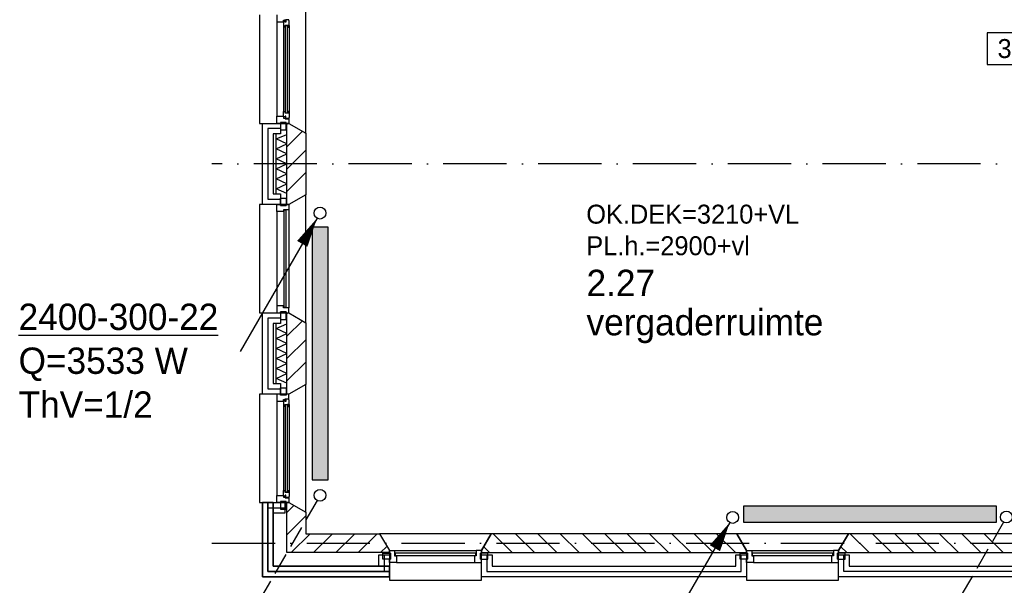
# Model space of a CAD drawing. Extents: x -1448 to 118900, y -195097 to 442500.
# Tile 59 of 103: x 63840 to 73186, y 372172 to 377542. Entities that reach past the tile are written whole.
import ezdxf
from ezdxf.enums import TextEntityAlignment as Align

# ---------------------------------------------------------------- set-up
doc = ezdxf.new("R2010")
doc.units = 0
doc.header["$LTSCALE"] = 100
doc.linetypes.add('DASHDOT', pattern=[9, 6, -1.5, 0, -1.5])
doc.layers.get('0').update_dxf_attribs({"linetype": 'CONTINUOUS'})
doc.layers.get('DEFPOINTS').update_dxf_attribs({"linetype": 'CONTINUOUS'})
for name, color, linetype in [('AL$7----_STRAMIEN', 1, 'DASHDOT'), ('AL21----_BUITENWAND', 4, 'CONTINUOUS'), ('AL21K---_ISOLATIE', 1, 'CONTINUOUS'), ('AL28----_KONSTRUKTIE', 3, 'CONTINUOUS'), ('AL31----_BUITENKOZ', 7, 'CONTINUOUS'), ('ALL-----_REFLIJNEN', 8, 'CONTINUOUS'), ('ALXA3---_VOLZWART', 14, 'CONTINUOUS'), ('ALXAB---_PREFABBETON', 1, 'CONTINUOUS'), ('BOUW', 8, 'CONTINUOUS'), ('WI561---', 1, 'CONTINUOUS'), ('WL561---', 4, 'CONTINUOUS'), ('WL561---_AANVOER', 4, 'CONTINUOUS'), ('WL561---_RETOUR', 4, 'CONTINUOUS'), ('WM570---', 1, 'CONTINUOUS')]:
    doc.layers.add(name, color=color, linetype=linetype)
doc.styles.add('BURO-018', font='BUROFONT.shx', dxfattribs={"height": 180})
doc.styles.add('BURO-025', font='BUROFONT.shx', dxfattribs={"height": 250})

# ---------------------------------------------------------------- blocks, each defined once
blk = doc.blocks.new('LDV4107')
at = {"color": 0, "linetype": 'CONTINUOUS'}
blk.add_line((-0.25, -0.433), (-6.75, -11.691), dxfattribs=at)
blk.add_lwpolyline([(-0.25, -0.433, 0, 1, 0), (-1.5, -2.598, 1, 1, 0)], format="xyseb", dxfattribs=at)
blk.add_circle((0, 0), 0.5, dxfattribs=at)
blk = doc.blocks.new('LDV2108')
at = {"color": 0, "linetype": 'CONTINUOUS'}
for p, q in [((-0.25, -0.433), (-1.187, -2.057)), ((-1.562, -2.706), (-2.5, -4.33)), ((-2.875, -4.98), (-3.812, -6.603)), ((-4.187, -7.253), (-5.125, -8.877)), ((-5.5, -9.526), (-6.437, -11.15))]:
    blk.add_line(p, q, dxfattribs=at)
blk.add_lwpolyline([(-6.75, -11.691, 0, 1, 0), (-5.5, -9.526, 1, 1, 0)], format="xyseb", dxfattribs=at)
blk.add_circle((0, 0), 0.5, dxfattribs=at)
blk = doc.blocks.new('LU-ORND')
at = {"color": 0, "linetype": 'CONTINUOUS'}
for p, q in [((-3, 1.5), (-3, -1.5)), ((3, 1.5), (-3, 1.5)), ((3, -1.5), (3, 1.5)), ((-3, -1.5), (3, -1.5))]:
    blk.add_line(p, q, dxfattribs=at)
blk = doc.blocks.new('2322401')
at = {"color": 0, "linetype": 'CONTINUOUS'}
for p, q in [((-0.5, 0.5, 1), (-0.5, 0.5)), ((-0.5, 0.5, 1), (-0.5, -0.5, 1)), ((0.5, 0.5, 1), (-0.5, 0.5, 1)), ((0.5, 0.5), (-0.5, 0.5)), ((-0.5, 0.5), (-0.5, -0.5)), ((0.5, 0.5, 1), (0.5, 0.5)), ((0.5, -0.5, 1), (0.5, 0.5, 1)), ((0.5, -0.5), (0.5, 0.5)), ((-0.5, -0.5, 1), (-0.5, -0.5)), ((-0.5, -0.5, 1), (0.5, -0.5, 1)), ((-0.5, -0.5), (0.5, -0.5)), ((0.5, -0.5, 1), (0.5, -0.5))]:
    blk.add_line(p, q, dxfattribs=at)
blk = doc.blocks.new('CVHATCH1')
at = {"color": 0, "linetype": 'CONTINUOUS'}
blk.add_solid([(-0.5, -0.5), (0.5, -0.5), (-0.5, 0.5), (0.5, 0.5)], dxfattribs=at)
blk = doc.blocks.new('CVRINFO2')
at = {"color": 0, "linetype": 'CONTINUOUS', "style": 'BURO-025'}
for tag, p in [('CV_TEXT125', (0, 0)), ('CV_TEXT225', (0, -4.167)), ('CV_TEXT325', (0, -8.333)), ('CV_TEXT425', (0, -12.5))]:
    blk.add_attdef(tag, p, '', height=2.5, dxfattribs=at)

msp = doc.modelspace()

# ---------------------------------------------------------------- linework, layer by layer
at = {"layer": 'AL$7----_STRAMIEN', "color": 1}
for p, q in [((83762.6, 376172.7), (65664.7, 376172.7)), ((65664.7, 372572.7), (83762.6, 372572.7))]:
    msp.add_line(p, q, dxfattribs=at)
at = {"layer": 'AL21----_BUITENWAND', "color": 8}
for p, q in [((66145.4, 375787.7), (66145.4, 376557.7)), ((66145.4, 376557.7), (66314.4, 376557.7)), ((66314.4, 376557.7), (66314.4, 376457.7)), ((66314.4, 376457.7), (66245.4, 376457.7)), ((66245.4, 376457.7), (66245.4, 375887.7)), ((66245.4, 375887.7), (66314.4, 375887.7)), ((66314.4, 375887.7), (66314.4, 375787.7)), ((66314.4, 375787.7), (66145.4, 375787.7)), ((66145.4, 373987.7), (66145.4, 374757.7)), ((66145.4, 374757.7), (66314.4, 374757.7)), ((66314.4, 374757.7), (66314.4, 374657.7)), ((66314.4, 374657.7), (66245.4, 374657.7)), ((66245.4, 374657.7), (66245.4, 374087.7)), ((66245.4, 374087.7), (66314.4, 374087.7)), ((66314.4, 374087.7), (66314.4, 373987.7)), ((66314.4, 373987.7), (66145.4, 373987.7)), ((66145.4, 372252.7), (66145.4, 372957.7)), ((66145.4, 372957.7), (66355.4, 372957.7)), ((66145.4, 372252.7), (66145.4, 372957.7)), ((66145.4, 372957.7), (66245.4, 372957.7)), ((66145.4, 372957.7), (66145.4, 372252.7)), ((66245.4, 372957.7), (66145.4, 372957.7)), ((66245.4, 372957.7), (66245.4, 372352.7)), ((66245.4, 372352.7), (66245.4, 372957.7)), ((66355.4, 372957.7), (66355.4, 372857.7)), ((66355.4, 372857.7), (66245.4, 372857.7)), ((66245.4, 372857.7), (66245.4, 372352.7)), ((67248.4, 372352.7), (67248.4, 372462.7)), ((67248.4, 372462.7), (67348.4, 372462.7)), ((67348.4, 372462.7), (67348.4, 372252.7)), ((68223.4, 372252.7), (68223.4, 372462.7)), ((68223.4, 372462.7), (68323.4, 372462.7)), ((68323.4, 372462.7), (68323.4, 372352.7)), ((70638.4, 372352.7), (70638.4, 372462.7)), ((70638.4, 372462.7), (70738.4, 372462.7)), ((70738.4, 372462.7), (70738.4, 372252.7)), ((71613.4, 372252.7), (71613.4, 372462.7)), ((71613.4, 372462.7), (71713.4, 372462.7)), ((71713.4, 372462.7), (71713.4, 372352.7)), ((66245.4, 372352.7), (67248.4, 372352.7)), ((66245.4, 372352.7), (67348.4, 372352.7)), ((67348.4, 372352.7), (66245.4, 372352.7)), ((67348.4, 372352.7), (67348.4, 372252.7)), ((67348.4, 372252.7), (67348.4, 372352.7)), ((68323.4, 372352.7), (70638.4, 372352.7)), ((71713.4, 372352.7), (74028.4, 372352.7)), ((67348.4, 372252.7), (66145.4, 372252.7)), ((67348.4, 372252.7), (66145.4, 372252.7)), ((66145.4, 372252.7), (67348.4, 372252.7)), ((70738.4, 372252.7), (68223.4, 372252.7)), ((74128.4, 372252.7), (71613.4, 372252.7))]:
    msp.add_line(p, q, dxfattribs=at)
at = {"layer": 'AL21K---_ISOLATIE', "color": 8, "linetype": 'CONTINUOUS'}
for p, q in [((66275.4, 375887.7), (66275.4, 376457.7)), ((66275.4, 376410.2), (66375.4, 376453.5)), ((66375.4, 376362.7), (66275.4, 376410.2)), ((66375.4, 375887.7), (66375.4, 376457.7)), ((66275.4, 376315.2), (66375.4, 376362.7)), ((66375.4, 376267.7), (66275.4, 376315.2)), ((66275.4, 376220.2), (66375.4, 376267.7)), ((66375.4, 376172.7), (66275.4, 376220.2)), ((66275.4, 376125.2), (66375.4, 376172.7)), ((66375.4, 376077.7), (66275.4, 376125.2)), ((66275.4, 376030.2), (66375.4, 376077.7)), ((66375.4, 375982.7), (66275.4, 376030.2)), ((66275.4, 375935.2), (66375.4, 375982.7)), ((66375.4, 375891.9), (66275.4, 375935.2)), ((66275.4, 374087.7), (66275.4, 374657.7)), ((66275.4, 374610.2), (66375.4, 374653.5)), ((66375.4, 374562.7), (66275.4, 374610.2)), ((66375.4, 374087.7), (66375.4, 374657.7)), ((66275.4, 374515.2), (66375.4, 374562.7)), ((66375.4, 374467.7), (66275.4, 374515.2)), ((66275.4, 374420.2), (66375.4, 374467.7)), ((66375.4, 374372.7), (66275.4, 374420.2)), ((66275.4, 374325.2), (66375.4, 374372.7)), ((66375.4, 374277.7), (66275.4, 374325.2)), ((66275.4, 374230.2), (66375.4, 374277.7)), ((66375.4, 374182.7), (66275.4, 374230.2)), ((66275.4, 374135.2), (66375.4, 374182.7)), ((66375.4, 374091.9), (66275.4, 374135.2))]:
    msp.add_line(p, q, dxfattribs=at)
at = {"layer": 'AL28----_KONSTRUKTIE', "color": 8}
for p, q in [((66375.4, 376557.7), (66395.4, 376557.7)), ((66375.4, 375787.7), (66375.4, 376557.7)), ((66395.4, 376557.7), (66555.4, 376465.4)), ((66555.4, 376465.4), (66555.4, 375880.1)), ((66555.4, 375880.1), (66395.4, 375787.7)), ((66395.4, 375787.7), (66375.4, 375787.7)), ((66375.4, 374757.7), (66395.4, 374757.7)), ((66375.4, 373987.7), (66375.4, 374757.7)), ((66395.4, 374757.7), (66555.4, 374665.4)), ((66555.4, 374665.4), (66555.4, 374080.1)), ((66555.4, 374080.1), (66395.4, 373987.7)), ((66395.4, 373987.7), (66375.4, 373987.7)), ((68315.8, 372662.7), (68223.4, 372502.7)), ((70646, 372662.7), (68315.8, 372662.7)), ((70738.4, 372502.7), (70646, 372662.7)), ((71705.8, 372662.7), (71613.4, 372502.7)), ((74035.5, 372662.7), (71705.8, 372662.7)), ((68223.4, 372502.7), (68223.4, 372482.7)), ((68223.4, 372482.7), (70738.4, 372482.7)), ((70738.4, 372482.7), (70738.4, 372502.7)), ((71613.4, 372502.7), (71613.4, 372482.7)), ((71613.4, 372482.7), (74127.9, 372482.7))]:
    msp.add_line(p, q, dxfattribs=at)
at = {"layer": 'AL28----_KONSTRUKTIE', "color": 8, "linetype": 'CONTINUOUS'}
for p, q in [((66375.4, 372957.7), (66395.4, 372957.7)), ((66375.4, 372482.7), (66375.4, 372957.7)), ((66395.4, 372957.7), (66555.4, 372865.4)), ((66555.4, 372865.4), (66555.4, 372662.7)), ((66555.4, 372662.7), (67256, 372662.7)), ((67256, 372662.7), (67348.4, 372502.7)), ((67348.4, 372482.7), (66375.4, 372482.7)), ((67348.4, 372502.7), (67348.4, 372482.7))]:
    msp.add_line(p, q, dxfattribs=at)
at = {"layer": 'AL31----_BUITENKOZ', "color": 8}
for p, q in [((66555.4, 376465.4), (66555.4, 377680.1)), ((66115.4, 377587.7), (66115.4, 376557.7)), ((66281.4, 377587.7), (66281.4, 377520.7)), ((66281.4, 377520.7), (66281.4, 376624.7)), ((66281.4, 377520.7), (66344.4, 377520.7)), ((66344.4, 377520.7), (66344.4, 377537.7)), ((66344.4, 377537.7), (66359.4, 377537.7)), ((66359.4, 377526), (66344.4, 377526)), ((66344.4, 377526), (66344.4, 377520.7)), ((66344.4, 377520.7), (66344.4, 377473.6)), ((66359.4, 377537.7), (66359.4, 377543.7)), ((66359.4, 377518), (66359.4, 377526)), ((66364.4, 377518), (66359.4, 377518)), ((66394.1, 377540.5), (66364.4, 377540.5)), ((66364.4, 377540.5), (66364.4, 377518)), ((66394.1, 377533.5), (66394.1, 377540.5)), ((66398.4, 377531), (66394.1, 377533.5)), ((66398.4, 377488.5), (66398.4, 377531)), ((66344.4, 377473.6), (66344.4, 376671.9)), ((66344.4, 377473.6), (66357.4, 377471.5)), ((66357.4, 377471.5), (66357.4, 377488.5)), ((66357.4, 377488.5), (66398.4, 377488.5)), ((66396.1, 377488.5), (66382.6, 377488.5)), ((66382.6, 377488.5), (66382.6, 377471.5)), ((66382.6, 377471.5), (66396.1, 377471.5)), ((66396.1, 377471.5), (66396.1, 377488.5)), ((66398.4, 377488.5), (66398.4, 376656.9)), ((66344.4, 376671.9), (66357.4, 376673.9)), ((66344.4, 376624.7), (66344.4, 376671.9)), ((66357.4, 376673.9), (66357.4, 376656.9)), ((66357.4, 376656.9), (66398.4, 376656.9)), ((66382.6, 376656.9), (66382.6, 376673.9)), ((66382.6, 376673.9), (66396.1, 376673.9)), ((66396.1, 376656.9), (66382.6, 376656.9)), ((66396.1, 376673.9), (66396.1, 376656.9)), ((66398.4, 376656.9), (66398.4, 376614.4)), ((66281.4, 376557.7), (66281.4, 376624.7)), ((66281.4, 376624.7), (66344.4, 376624.7)), ((66370.4, 376567.7), (66314.4, 376567.7)), ((66314.4, 376567.7), (66314.4, 376557.7)), ((66370.4, 376567.7), (66314.4, 376567.7)), ((66314.4, 376567.7), (66314.4, 376496.7)), ((66344.4, 376619.4), (66344.4, 376624.7)), ((66344.4, 376624.7), (66344.4, 376607.7)), ((66359.4, 376619.4), (66344.4, 376619.4)), ((66344.4, 376607.7), (66359.4, 376607.7)), ((66364.4, 376627.4), (66359.4, 376627.4)), ((66359.4, 376627.4), (66359.4, 376619.4)), ((66359.4, 376607.7), (66359.4, 376601.7)), ((66359.4, 376601.7), (66395.4, 376601.7)), ((66364.4, 376604.9), (66364.4, 376627.4)), ((66394.1, 376604.9), (66364.4, 376604.9)), ((66370.4, 376557.7), (66370.4, 376567.7)), ((66370.4, 376496.7), (66370.4, 376567.7)), ((66398.4, 376614.4), (66394.1, 376612)), ((66394.1, 376612), (66394.1, 376604.9)), ((66395.4, 376601.7), (66395.4, 376557.7)), ((66115.4, 376557.7), (66395.4, 376557.7)), ((66314.4, 376557.7), (66281.4, 376557.7)), ((66314.4, 376496.7), (66370.4, 376496.7)), ((66395.4, 376557.7), (66370.4, 376557.7)), ((66395.4, 376557.7), (66555.4, 376465.4)), ((66314.4, 375777.7), (66314.4, 375848.7)), ((66314.4, 375848.7), (66370.4, 375848.7)), ((66370.4, 375848.7), (66370.4, 375777.7)), ((66555.4, 375880.1), (66395.4, 375787.7)), ((66555.4, 374665.4), (66555.4, 375880.1)), ((66395.4, 375787.7), (66115.4, 375787.7)), ((66115.4, 375787.7), (66115.4, 374757.7)), ((66281.4, 375720.7), (66281.4, 374824.7)), ((66370.4, 375777.7), (66314.4, 375777.7)), ((66395.4, 375737.7), (66395.4, 374807.7)), ((66115.4, 374757.7), (66395.4, 374757.7)), ((66370.4, 374767.7), (66314.4, 374767.7)), ((66314.4, 374767.7), (66314.4, 374696.7)), ((66314.4, 374696.7), (66370.4, 374696.7)), ((66370.4, 374696.7), (66370.4, 374767.7)), ((66395.4, 374757.7), (66555.4, 374665.4)), ((66314.4, 373977.7), (66314.4, 374048.7)), ((66314.4, 374048.7), (66370.4, 374048.7)), ((66370.4, 374048.7), (66370.4, 373977.7)), ((66555.4, 374080.1), (66395.4, 373987.7)), ((66555.4, 372865.4), (66555.4, 374080.1)), ((66395.4, 373987.7), (66115.4, 373987.7)), ((66115.4, 373987.7), (66115.4, 372957.7)), ((66314.4, 373987.7), (66281.4, 373987.7)), ((66281.4, 373987.7), (66281.4, 373920.7)), ((66314.4, 373977.7), (66314.4, 373987.7)), ((66370.4, 373977.7), (66314.4, 373977.7)), ((66370.4, 373977.7), (66314.4, 373977.7)), ((66359.4, 373937.7), (66359.4, 373943.7)), ((66359.4, 373943.7), (66395.4, 373943.7)), ((66395.4, 373987.7), (66370.4, 373987.7)), ((66370.4, 373987.7), (66370.4, 373977.7)), ((66395.4, 373943.7), (66395.4, 373987.7)), ((66281.4, 373920.7), (66281.4, 373024.7)), ((66281.4, 373920.7), (66344.4, 373920.7)), ((66344.4, 373920.7), (66344.4, 373937.7)), ((66344.4, 373937.7), (66359.4, 373937.7)), ((66359.4, 373926), (66344.4, 373926)), ((66344.4, 373926), (66344.4, 373920.7)), ((66344.4, 373920.7), (66344.4, 373873.6)), ((66344.4, 373873.6), (66344.4, 373071.9)), ((66344.4, 373873.6), (66357.4, 373871.5)), ((66357.4, 373871.5), (66357.4, 373888.5)), ((66357.4, 373888.5), (66398.4, 373888.5)), ((66359.4, 373918), (66359.4, 373926)), ((66364.4, 373918), (66359.4, 373918)), ((66394.1, 373940.5), (66364.4, 373940.5)), ((66364.4, 373940.5), (66364.4, 373918)), ((66396.1, 373888.5), (66382.6, 373888.5)), ((66382.6, 373888.5), (66382.6, 373871.5)), ((66382.6, 373871.5), (66396.1, 373871.5)), ((66394.1, 373933.5), (66394.1, 373940.5)), ((66398.4, 373931), (66394.1, 373933.5)), ((66396.1, 373871.5), (66396.1, 373888.5)), ((66398.4, 373888.5), (66398.4, 373931)), ((66398.4, 373888.5), (66398.4, 373056.9)), ((66281.4, 372957.7), (66281.4, 373024.7)), ((66281.4, 373024.7), (66344.4, 373024.7)), ((66344.4, 373071.9), (66357.4, 373073.9)), ((66344.4, 373024.7), (66344.4, 373071.9)), ((66344.4, 373019.4), (66344.4, 373024.7)), ((66344.4, 373024.7), (66344.4, 373007.7)), ((66359.4, 373019.4), (66344.4, 373019.4)), ((66357.4, 373073.9), (66357.4, 373056.9)), ((66357.4, 373056.9), (66398.4, 373056.9)), ((66364.4, 373027.4), (66359.4, 373027.4)), ((66359.4, 373027.4), (66359.4, 373019.4)), ((66364.4, 373004.9), (66364.4, 373027.4)), ((66382.6, 373056.9), (66382.6, 373073.9)), ((66382.6, 373073.9), (66396.1, 373073.9)), ((66396.1, 373056.9), (66382.6, 373056.9)), ((66398.4, 373014.4), (66394.1, 373012)), ((66394.1, 373012), (66394.1, 373004.9)), ((66396.1, 373073.9), (66396.1, 373056.9)), ((66398.4, 373056.9), (66398.4, 373014.4)), ((66115.4, 372957.7), (66395.4, 372957.7)), ((66314.4, 372957.7), (66281.4, 372957.7)), ((66370.4, 372967.7), (66314.4, 372967.7)), ((66314.4, 372967.7), (66314.4, 372957.7)), ((66370.4, 372967.7), (66314.4, 372967.7)), ((66314.4, 372967.7), (66314.4, 372896.7)), ((66344.4, 373007.7), (66359.4, 373007.7)), ((66359.4, 373007.7), (66359.4, 373001.7)), ((66359.4, 373001.7), (66395.4, 373001.7)), ((66394.1, 373004.9), (66364.4, 373004.9)), ((66370.4, 372957.7), (66370.4, 372967.7)), ((66370.4, 372896.7), (66370.4, 372967.7)), ((66395.4, 372957.7), (66370.4, 372957.7)), ((66395.4, 373001.7), (66395.4, 372957.7)), ((66395.4, 372957.7), (66555.4, 372865.4)), ((66314.4, 372896.7), (66370.4, 372896.7)), ((68315.8, 372662.7), (67256, 372662.7)), ((67256, 372662.7), (67348.4, 372502.7)), ((68223.4, 372502.7), (68315.8, 372662.7)), ((71705.8, 372662.7), (70646, 372662.7)), ((70646, 372662.7), (70738.4, 372502.7)), ((71613.4, 372502.7), (71705.8, 372662.7)), ((67287.4, 372421.7), (67287.4, 372477.7)), ((67287.4, 372477.7), (67358.4, 372477.7)), ((67348.4, 372502.7), (67348.4, 372222.7)), ((67358.4, 372477.7), (67358.4, 372421.7)), ((67398.4, 372502.7), (68173.4, 372502.7)), ((68213.4, 372477.7), (68213.4, 372421.7)), ((68284.4, 372477.7), (68213.4, 372477.7)), ((68223.4, 372222.7), (68223.4, 372502.7)), ((68284.4, 372421.7), (68284.4, 372477.7)), ((70677.4, 372421.7), (70677.4, 372477.7)), ((70677.4, 372477.7), (70748.4, 372477.7)), ((70738.4, 372502.7), (70738.4, 372222.7)), ((70748.4, 372477.7), (70748.4, 372421.7)), ((70788.4, 372502.7), (71563.4, 372502.7)), ((71603.4, 372477.7), (71603.4, 372421.7)), ((71674.4, 372477.7), (71603.4, 372477.7)), ((71613.4, 372222.7), (71613.4, 372502.7)), ((71674.4, 372421.7), (71674.4, 372477.7)), ((67358.4, 372421.7), (67287.4, 372421.7)), ((67415.4, 372388.7), (68156.4, 372388.7)), ((68213.4, 372421.7), (68284.4, 372421.7)), ((70748.4, 372421.7), (70677.4, 372421.7)), ((70805.4, 372388.7), (71546.4, 372388.7)), ((71603.4, 372421.7), (71674.4, 372421.7)), ((67348.4, 372222.7), (68223.4, 372222.7)), ((70738.4, 372222.7), (71613.4, 372222.7))]:
    msp.add_line(p, q, dxfattribs=at)
at = {"layer": 'AL31----_BUITENKOZ', "color": 8, "linetype": 'CONTINUOUS'}
for p, q in [((66380.4, 377486.5), (66359.4, 377486.5)), ((66359.4, 377486.5), (66359.4, 376658.9)), ((66380.4, 376658.9), (66380.4, 377486.5)), ((66359.4, 376658.9), (66380.4, 376658.9)), ((66281.4, 375720.7), (66281.4, 375787.7)), ((66281.4, 375787.7), (66314.4, 375787.7)), ((66344.4, 375720.7), (66281.4, 375720.7)), ((66281.4, 375720.7), (66281.4, 375720.7)), ((66281.4, 375720.7), (66281.4, 375720.7)), ((66281.4, 375720.7), (66281.4, 375720.7)), ((66281.4, 375720.7), (66281.4, 375720.7)), ((66314.4, 375787.7), (66314.4, 375777.7)), ((66314.4, 375777.7), (66370.4, 375777.7)), ((66395.4, 375737.7), (66344.4, 375737.7)), ((66344.4, 375737.7), (66344.4, 375720.7)), ((66369.4, 375732.7), (66348.4, 375732.7)), ((66348.4, 375732.7), (66348.4, 374812.7)), ((66369.4, 374812.7), (66369.4, 375732.7)), ((66370.4, 375777.7), (66370.4, 375787.7)), ((66370.4, 375787.7), (66370.4, 375787.7)), ((66370.4, 375787.7), (66395.4, 375787.7)), ((66395.4, 375787.7), (66395.4, 375737.7)), ((66395.4, 375737.7), (66395.4, 375737.7)), ((66344.4, 374824.7), (66281.4, 374824.7)), ((66281.4, 374824.7), (66281.4, 374824.7)), ((66281.4, 374824.7), (66281.4, 374824.7)), ((66281.4, 374824.7), (66281.4, 374824.7)), ((66281.4, 374824.7), (66281.4, 374824.7)), ((66281.4, 374824.7), (66281.4, 374757.7)), ((66344.4, 374807.7), (66344.4, 374824.7)), ((66395.4, 374807.7), (66344.4, 374807.7)), ((66348.4, 374812.7), (66369.4, 374812.7)), ((66395.4, 374807.7), (66395.4, 374807.7)), ((66395.4, 374757.7), (66395.4, 374807.7)), ((66281.4, 374757.7), (66314.4, 374757.7)), ((66314.4, 374757.7), (66314.4, 374767.7)), ((66314.4, 374767.7), (66370.4, 374767.7)), ((66370.4, 374767.7), (66370.4, 374757.7)), ((66370.4, 374757.7), (66370.4, 374757.7)), ((66370.4, 374757.7), (66395.4, 374757.7)), ((66380.4, 373886.5), (66359.4, 373886.5)), ((66359.4, 373886.5), (66359.4, 373058.9)), ((66380.4, 373058.9), (66380.4, 373886.5)), ((66359.4, 373058.9), (66380.4, 373058.9)), ((67348.4, 372477.7), (67348.4, 372502.7)), ((67348.4, 372502.7), (67398.4, 372502.7)), ((67358.4, 372477.7), (67348.4, 372477.7)), ((67348.4, 372477.7), (67348.4, 372477.7)), ((67358.4, 372421.7), (67358.4, 372477.7)), ((67398.4, 372502.7), (67398.4, 372502.7)), ((67398.4, 372502.7), (67398.4, 372451.7)), ((67398.4, 372451.7), (67415.4, 372451.7)), ((67403.4, 372476.7), (67403.4, 372455.7)), ((68168.4, 372476.7), (67403.4, 372476.7)), ((67403.4, 372455.7), (68168.4, 372455.7)), ((67415.4, 372451.7), (67415.4, 372388.7)), ((68173.4, 372451.7), (68156.4, 372451.7)), ((68156.4, 372451.7), (68156.4, 372388.7)), ((68168.4, 372455.7), (68168.4, 372476.7)), ((68173.4, 372502.7), (68173.4, 372502.7)), ((68173.4, 372502.7), (68173.4, 372451.7)), ((68223.4, 372502.7), (68173.4, 372502.7)), ((68213.4, 372421.7), (68213.4, 372477.7)), ((68213.4, 372477.7), (68223.4, 372477.7)), ((68223.4, 372477.7), (68223.4, 372502.7)), ((68223.4, 372477.7), (68223.4, 372477.7)), ((70738.4, 372477.7), (70738.4, 372502.7)), ((70738.4, 372502.7), (70788.4, 372502.7)), ((70748.4, 372477.7), (70738.4, 372477.7)), ((70738.4, 372477.7), (70738.4, 372477.7)), ((70748.4, 372421.7), (70748.4, 372477.7)), ((70788.4, 372502.7), (70788.4, 372502.7)), ((70788.4, 372502.7), (70788.4, 372451.7)), ((70788.4, 372451.7), (70805.4, 372451.7)), ((70793.4, 372476.7), (70793.4, 372455.7)), ((71558.4, 372476.7), (70793.4, 372476.7)), ((70793.4, 372455.7), (71558.4, 372455.7)), ((70805.4, 372451.7), (70805.4, 372388.7)), ((71563.4, 372451.7), (71546.4, 372451.7)), ((71546.4, 372451.7), (71546.4, 372388.7)), ((71558.4, 372455.7), (71558.4, 372476.7)), ((71563.4, 372502.7), (71563.4, 372502.7)), ((71563.4, 372502.7), (71563.4, 372451.7)), ((71613.4, 372502.7), (71563.4, 372502.7)), ((71603.4, 372421.7), (71603.4, 372477.7)), ((71603.4, 372477.7), (71613.4, 372477.7)), ((71613.4, 372477.7), (71613.4, 372502.7)), ((71613.4, 372477.7), (71613.4, 372477.7)), ((67348.4, 372388.7), (67348.4, 372421.7)), ((67348.4, 372421.7), (67358.4, 372421.7)), ((67415.4, 372388.7), (67348.4, 372388.7)), ((67415.4, 372388.7), (67415.4, 372388.7)), ((67415.4, 372388.7), (67415.4, 372388.7)), ((67415.4, 372388.7), (67415.4, 372388.7)), ((67415.4, 372388.7), (67415.4, 372388.7)), ((68156.4, 372388.7), (68156.4, 372388.7)), ((68156.4, 372388.7), (68156.4, 372388.7)), ((68156.4, 372388.7), (68156.4, 372388.7)), ((68156.4, 372388.7), (68156.4, 372388.7)), ((68156.4, 372388.7), (68223.4, 372388.7)), ((68223.4, 372421.7), (68213.4, 372421.7)), ((68223.4, 372388.7), (68223.4, 372421.7)), ((70738.4, 372388.7), (70738.4, 372421.7)), ((70738.4, 372421.7), (70748.4, 372421.7)), ((70805.4, 372388.7), (70738.4, 372388.7)), ((70805.4, 372388.7), (70805.4, 372388.7)), ((70805.4, 372388.7), (70805.4, 372388.7)), ((70805.4, 372388.7), (70805.4, 372388.7)), ((70805.4, 372388.7), (70805.4, 372388.7)), ((71546.4, 372388.7), (71546.4, 372388.7)), ((71546.4, 372388.7), (71546.4, 372388.7)), ((71546.4, 372388.7), (71546.4, 372388.7)), ((71546.4, 372388.7), (71546.4, 372388.7)), ((71546.4, 372388.7), (71613.4, 372388.7)), ((71613.4, 372421.7), (71603.4, 372421.7)), ((71613.4, 372388.7), (71613.4, 372421.7))]:
    msp.add_line(p, q, dxfattribs=at)
at = {"layer": 'ALL-----_REFLIJNEN', "color": 8, "linetype": 'CONTINUOUS'}
for p, q in [((66314.4, 376507.7), (66195.4, 376507.7)), ((66195.4, 376507.7), (66195.4, 375837.7)), ((66195.4, 375837.7), (66314.4, 375837.7)), ((66314.4, 374707.7), (66195.4, 374707.7)), ((66195.4, 374707.7), (66195.4, 374037.7)), ((66195.4, 374037.7), (66314.4, 374037.7)), ((66195.4, 372302.7), (66195.4, 372957.7)), ((66195.4, 372957.7), (66195.4, 372302.7)), ((66195.4, 372302.7), (66195.4, 372907.7)), ((66195.4, 372907.7), (66355.4, 372907.7)), ((67298.4, 372462.7), (67298.4, 372302.7)), ((68273.4, 372462.7), (68273.4, 372302.7)), ((70688.4, 372302.7), (70688.4, 372462.7)), ((71663.4, 372302.7), (71663.4, 372462.7)), ((67298.4, 372302.7), (66195.4, 372302.7)), ((67348.4, 372302.7), (66195.4, 372302.7)), ((66195.4, 372302.7), (67348.4, 372302.7)), ((68273.4, 372302.7), (70688.4, 372302.7)), ((74078.4, 372302.7), (71663.4, 372302.7))]:
    msp.add_line(p, q, dxfattribs=at)
at = {"layer": 'ALXA3---_VOLZWART', "color": 8}
for p, q in [((66314.4, 376507.7), (66195.4, 376507.7)), ((66195.4, 376507.7), (66195.4, 375837.7)), ((66195.4, 375837.7), (66314.4, 375837.7)), ((66314.4, 374707.7), (66195.4, 374707.7)), ((66195.4, 374707.7), (66195.4, 374037.7)), ((66195.4, 374037.7), (66314.4, 374037.7)), ((66195.4, 372302.7), (66195.4, 372957.7)), ((66195.4, 372957.7), (66195.4, 372302.7)), ((66195.4, 372302.7), (66195.4, 372907.7)), ((66195.4, 372907.7), (66355.4, 372907.7)), ((67298.4, 372462.7), (67298.4, 372302.7)), ((68273.4, 372462.7), (68273.4, 372302.7)), ((70688.4, 372302.7), (70688.4, 372462.7)), ((71663.4, 372302.7), (71663.4, 372462.7)), ((67298.4, 372302.7), (66195.4, 372302.7)), ((67348.4, 372302.7), (66195.4, 372302.7)), ((66195.4, 372302.7), (67348.4, 372302.7)), ((68273.4, 372302.7), (70688.4, 372302.7)), ((74078.4, 372302.7), (71663.4, 372302.7))]:
    msp.add_line(p, q, dxfattribs=at)
at = {"layer": 'ALXAB---_PREFABBETON', "color": 8}
for p, q in [((66375.4, 376548.6), (66384.5, 376557.7)), ((66375.4, 376336.5), (66523, 376484.1)), ((66375.4, 376124.4), (66555.4, 376304.4)), ((66375.4, 375912.2), (66555.4, 376092.2)), ((66375.4, 374748.6), (66384.5, 374757.7)), ((66375.4, 374536.5), (66523, 374684.1)), ((66375.4, 374324.4), (66555.4, 374504.4)), ((66375.4, 374112.2), (66555.4, 374292.2)), ((66441.6, 372931.1), (66375.4, 372864.9)), ((66555.4, 372832.8), (66375.4, 372652.8)), ((66597.5, 372662.7), (66417.5, 372482.7)), ((66809.6, 372662.7), (66629.6, 372482.7)), ((67021.7, 372662.7), (66841.7, 372482.7)), ((67233.9, 372662.7), (67053.9, 372482.7)), ((68332.8, 372662.7), (68512.8, 372482.7)), ((68544.9, 372662.7), (68724.9, 372482.7)), ((68757.1, 372662.7), (68937.1, 372482.7)), ((68969.2, 372662.7), (69149.2, 372482.7)), ((69181.3, 372662.7), (69361.3, 372482.7)), ((69393.5, 372662.7), (69573.5, 372482.7)), ((69605.6, 372662.7), (69785.6, 372482.7)), ((69817.7, 372662.7), (69997.7, 372482.7)), ((70029.9, 372662.7), (70209.9, 372482.7)), ((70242, 372662.7), (70422, 372482.7)), ((70454.1, 372662.7), (70634.1, 372482.7)), ((71722.8, 372662.7), (71902.8, 372482.7)), ((71934.9, 372662.7), (72114.9, 372482.7)), ((72147.1, 372662.7), (72327.1, 372482.7)), ((72359.2, 372662.7), (72539.2, 372482.7)), ((72571.3, 372662.7), (72751.3, 372482.7)), ((72783.5, 372662.7), (72963.5, 372482.7)), ((72995.6, 372662.7), (73175.6, 372482.7)), ((67325.6, 372542.3), (67266, 372482.7)), ((68244.4, 372539), (68300.7, 372482.7)), ((71634.4, 372539), (71690.7, 372482.7))]:
    msp.add_line(p, q, dxfattribs=at)
at = {"layer": 'DEFPOINTS', "color": 8, "linetype": 'BYBLOCK'}
msp.add_point((66465.4, 372599.8), dxfattribs=at)

# ---------------------------------------------------------------- block references
at = {"layer": 'WI561---'}
ref = msp.add_blockref('CVRINFO2', (63829, 374596.3), dxfattribs=dict(at, xscale=100, yscale=100, zscale=100))
ref.add_attrib('CV_TEXT125', '%%u2400-300-22', (63829, 374596.3), dxfattribs={"layer": '0', "color": 2, "linetype": 'CONTINUOUS', "height": 250, "style": 'BURO-025'})
ref.add_attrib('CV_TEXT225', 'Q=3533 W', (63829, 374179.7), dxfattribs={"layer": '0', "color": 2, "linetype": 'CONTINUOUS', "height": 250, "style": 'BURO-025'})
ref.add_attrib('CV_TEXT325', 'ThV=1/2', (63829, 373763), dxfattribs={"layer": '0', "color": 2, "linetype": 'CONTINUOUS', "height": 250, "style": 'BURO-025'})
at = {"layer": 'WL561---', "xscale": 2400, "yscale": 150}
for name, p, zscale, rotation in [('2322401', (66691.3, 374372.7), 300, 90.00000000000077), ('CVHATCH1', (66691.3, 374372.7), 2400, 90.00000000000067), ('2322401', (71911.6, 372847.7), 300, 180.0000000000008), ('CVHATCH1', (71911.6, 372847.7), 2400, 180.0000000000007)]:
    msp.add_blockref(name, p, dxfattribs=dict(at, zscale=zscale, rotation=rotation))
at = {"layer": 'WL561---_AANVOER', "color": 2, "xscale": 112.5, "yscale": 112.5, "zscale": 112.5}
for p in [(66690.4, 375706), (70607.5, 372817)]:
    msp.add_blockref('LDV4107', p, dxfattribs=at)
at = {"layer": 'WL561---_RETOUR', "color": 2, "xscale": 112.5, "yscale": 112.5, "zscale": 112.5}
for p in [(66690.4, 373026.7), (73206.1, 372820.6)]:
    msp.add_blockref('LDV2108', p, dxfattribs=at)
at = {"layer": 'WM570---'}
ref = msp.add_blockref('LU-ORND', (73322.5, 377268.2), dxfattribs=dict(at, xscale=100, yscale=100, zscale=100))
ref.add_attrib('LU_TEXT1', '375', dxfattribs={"layer": '0', "color": 1, "linetype": 'CONTINUOUS', "height": 180, "style": 'BURO-018'}).set_placement((73322.5, 377268.2), align=Align.MIDDLE)

# ---------------------------------------------------------------- texts
at = {"layer": 'BOUW', "color": 1, "style": 'BURO-018'}
for s, p in [('OK.DEK=3210+VL', (69217.9, 375606)), ('PL.h.=2900+vl', (69217.9, 375306))]:
    msp.add_text(s, height=180, dxfattribs=at).set_placement(p)
at = {"layer": 'BOUW', "style": 'BURO-025'}
for s, p in [('2.27', (69220.3, 374918.4)), ('vergaderruimte', (69220.3, 374545.4))]:
    msp.add_text(s, height=250, dxfattribs=at).set_placement(p)

doc.saveas('drawing.dxf')
